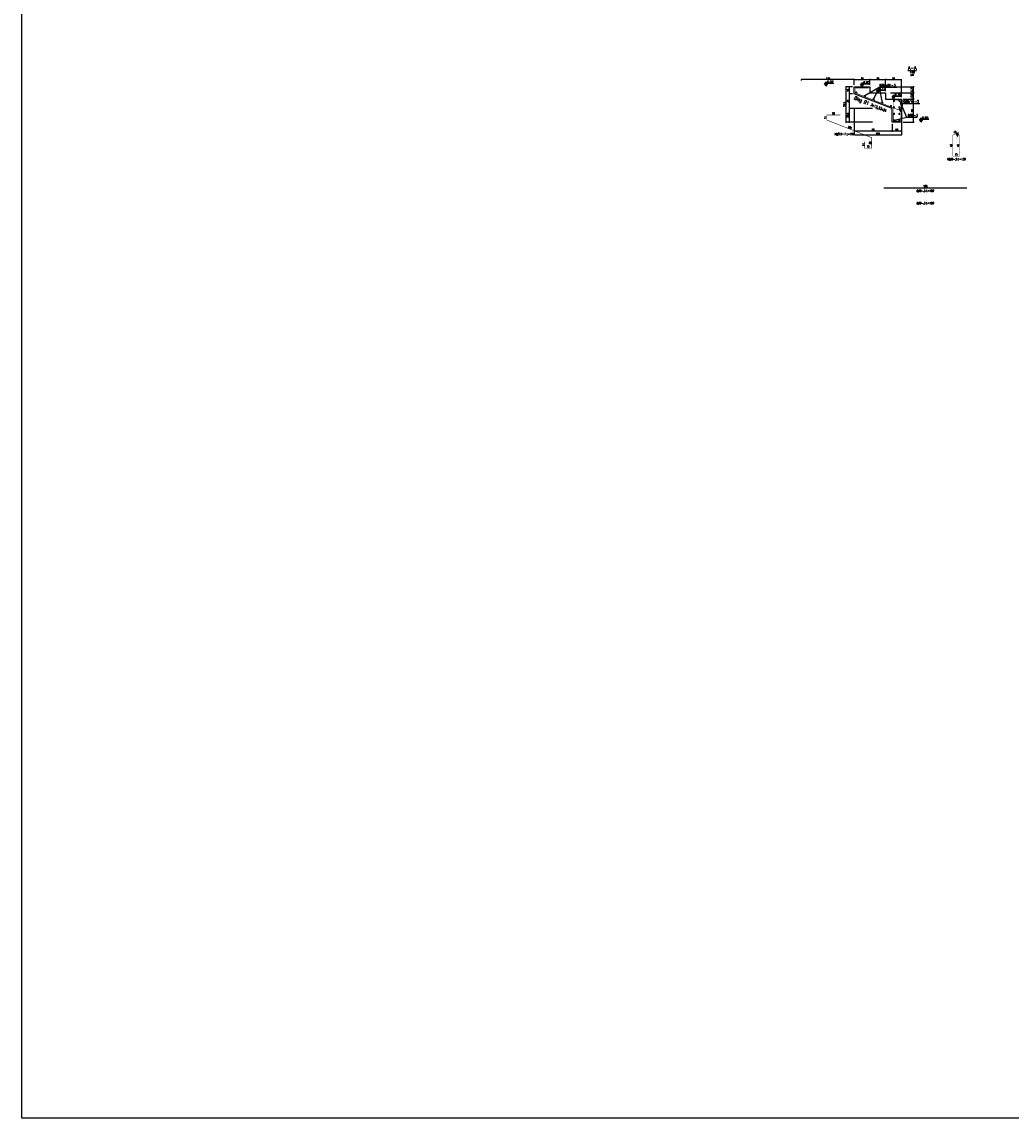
# Model space of a CAD drawing. Header units: millimetres. Extents: x 136919 to 160325, y -19528 to -8134.
# Tile 1 of 22: x 138167 to 140312, y -19528 to -17152. Entities that reach past the tile are written whole.
import ezdxf
from ezdxf.enums import TextEntityAlignment as Align

# ---------------------------------------------------------------- set-up
doc = ezdxf.new("R2010")
doc.units = ezdxf.units.MM
doc.header["$LTSCALE"] = 0.1
for name, color, linetype in [('tkd_koty', 1, 'Continuous'), ('tkd_obrys', 3, 'Continuous'), ('tkd_opis', 7, 'Continuous'), ('tkd_opisy_pomoce', 140, 'Continuous'), ('tkd_opisy_zbr', 7, 'Continuous'), ('tkd_opisy_zbr_wykaz', 7, 'Continuous'), ('tkd_wym', 1, 'Continuous'), ('tkd_zbr', 3, 'Continuous'), ('tkd_zbrojenie', 6, 'Continuous')]:
    doc.layers.add(name, color=color, linetype=linetype)
doc.styles.add('TKD_1TXT', font='simplex.shx', dxfattribs={"width": 0.75, "height": 0.25})
doc.styles.add('TKD_2TXT', font='romand.shx', dxfattribs={"width": 0.75, "height": 0.25})
doc.styles.add('tkd_txt0', font='simplex.shx', dxfattribs={"width": 0.75})
doc.styles.add('tkd_zbr1', font='simplex.shx', dxfattribs={"width": 0.75})
doc.styles.add('TXT25', font='simplex.shx', dxfattribs={"width": 0.8})
doc.dimstyles.new('tkd_1-20cm[cm]', dxfattribs={"dimtxt": 4, "dimasz": 1, "dimexe": 0, "dimexo": 4, "dimgap": 0.6, "dimtad": 1, "dimdec": 1, "dimrnd": 0.5, "dimtxsty": 'tkd_txt0', "dimblk": 'tkd_dim_arrow', "dimblk1": 'tkd_dim_arrow', "dimblk2": 'tkd_dim_arrow', "dimcen": 2.5, "dimclrd": 1, "dimclrt": 7, "dimadec": 0, "dimazin": 0, "dimtfac": 1, "dimtdec": 1, "dimtix": 1, "dimtmove": 1, "dimatfit": 3, "dimfxl": 50, "dimfxlon": 1, "dimtvp": 0.02, "dimarcsym": 0})
doc.dimstyles.new('tkd_segmenty 1_20cm', dxfattribs={"dimtxt": 4, "dimasz": 1, "dimexe": 0, "dimexo": 0, "dimgap": 1.4, "dimtad": 1, "dimdec": 0, "dimtxsty": 'tkd_zbr1', "dimblk": 'NONE', "dimblk1": 'tkd_dim_arrow', "dimblk2": 'tkd_dim_arrow', "dimcen": 2.5, "dimse1": 1, "dimse2": 1, "dimsd1": 1, "dimsd2": 1, "dimclrd": 1, "dimclrt": 7, "dimadec": 0, "dimazin": 0, "dimtfac": 1, "dimtdec": 1, "dimtix": 1, "dimtmove": 2, "dimatfit": 3, "dimfxl": 50, "dimfxlon": 1, "dimtvp": 0.02, "dimarcsym": 0})

# ---------------------------------------------------------------- blocks, each defined once
blk = doc.blocks.new('tkd_rebar')
h = blk.add_hatch(color=256)
h.paths.add_polyline_path([(0.4, 0.4, 0.414214), (-0.4, 0.4), (0, 0)])
h.paths.add_polyline_path([(0.4, 0.4), (0, 0), (0.4, -0.4, 0.198912), (0.5, 0, 0.198912)])
h.paths.add_polyline_path([(0, 0), (-0.4, 0.4, 0.198912), (-0.5, 0, 0.198912), (-0.4, -0.4)])
h.paths.add_polyline_path([(0, 0), (-0.4, -0.4, 0.414214), (0.4, -0.4)])
blk.add_circle((0, 0), 0.5)
for p in [(-0.5, 0), (-0.4, 0.4), (0, 0.5), (0.4, 0.4), (0.5, 0), (-0.4, -0.4), (0, -0.5), (0.4, -0.4)]:
    blk.add_point(p)
blk = doc.blocks.new('tkd_opis_zbr_dod')
at = {"style": 'TKD_1TXT', "width": 0.75}
blk.add_attdef('2#12', text='', height=0.25, dxfattribs=at).set_placement((-0.01, 0.05), align=Align.RIGHT)
at = {"color": 2, "style": 'TKD_2TXT', "width": 0.75}
blk.add_attdef('NR', (0.06, 0.02), '', height=0.3, dxfattribs=at)
at = {"style": 'TKD_1TXT', "width": 0.75, "flags": 1}
blk.add_attdef('DANE(NIE_EDYTOWAĆ!!!)', text='', height=0.25, dxfattribs=at).set_placement((0.54, 0.28), align=Align.BOTTOM_LEFT)
at = {"style": 'TKD_1TXT', "width": 0.75}
blk.add_attdef('UWAGI', text='', height=0.25, dxfattribs=at).set_placement((0.54, -0.03), align=Align.BOTTOM_LEFT)
blk = doc.blocks.new('*D2601')
at = {"layer": 'DEFPOINTS', "color": 0, "transparency": 16777216}
for p in [(139994.6, -17411.5), (139994.6, -17425.8), (139994.6, -17425.8)]:
    blk.add_point(p, dxfattribs=at)
at = {"layer": 'tkd_opisy_zbr', "color": 7, "transparency": 16777216, "insert": (139991.2, -17418.6), "char_height": 4, "attachment_point": 5, "rotation": 90, "style": 'tkd_zbr1'}
blk.add_mtext('14', dxfattribs=at)
blk = doc.blocks.new('_None')
blk = doc.blocks.new('tkd_dim_arrow')
for p, q in [((-1, 0), (1, 0)), ((0, -1), (0, 1))]:
    blk.add_line(p, q)
at = {"const_width": 0.2}
blk.add_lwpolyline([(-0.9, -0.9), (0.9, 0.9)], dxfattribs=at)
blk = doc.blocks.new('*D2602')
at = {"layer": 'DEFPOINTS', "color": 0, "transparency": 16777216}
for p in [(139994.6, -17425.8), (140009.6, -17425.8), (140009.6, -17425.8)]:
    blk.add_point(p, dxfattribs=at)
at = {"layer": 'tkd_opisy_zbr', "color": 7, "transparency": 16777216, "insert": (140002.1, -17422.4), "char_height": 4, "attachment_point": 5, "style": 'tkd_zbr1'}
blk.add_mtext('15', dxfattribs=at)
blk = doc.blocks.new('*D2603')
at = {"layer": 'DEFPOINTS', "color": 0, "transparency": 16777216}
for p in [(140009.6, -17403), (140009.6, -17403), (140009.6, -17425.8)]:
    blk.add_point(p, dxfattribs=at)
at = {"layer": 'tkd_opisy_zbr', "color": 7, "transparency": 16777216, "insert": (140006.2, -17414.4), "char_height": 4, "attachment_point": 5, "rotation": 90, "style": 'tkd_zbr1'}
blk.add_mtext('23', dxfattribs=at)
blk = doc.blocks.new('*D2604')
at = {"layer": 'DEFPOINTS', "color": 0, "transparency": 16777216}
for p in [(139912.6, -17365), (139912.6, -17365), (140009.6, -17403)]:
    blk.add_point(p, dxfattribs=at)
at = {"layer": 'tkd_opisy_zbr', "color": 7, "transparency": 16777216, "insert": (139962.4, -17380.8), "char_height": 4, "attachment_point": 5, "rotation": 338.5871, "style": 'tkd_zbr1'}
blk.add_mtext('104', dxfattribs=at)
blk = doc.blocks.new('*D2605')
at = {"layer": 'DEFPOINTS', "color": 0, "transparency": 16777216}
for p in [(139912.6, -17354.1), (139912.6, -17354.1), (139912.6, -17365)]:
    blk.add_point(p, dxfattribs=at)
at = {"layer": 'tkd_opisy_zbr', "color": 7, "transparency": 16777216, "insert": (139909.2, -17359.5), "char_height": 4, "attachment_point": 5, "rotation": 90, "style": 'tkd_zbr1'}
blk.add_mtext('11', dxfattribs=at)
blk = doc.blocks.new('*D2606')
at = {"layer": 'DEFPOINTS', "color": 0, "transparency": 16777216}
for p in [(139912.6, -17354.1), (139941.6, -17354.1), (139941.6, -17354.1)]:
    blk.add_point(p, dxfattribs=at)
at = {"layer": 'tkd_opisy_zbr', "color": 7, "transparency": 16777216, "insert": (139927.1, -17350.7), "char_height": 4, "attachment_point": 5, "style": 'tkd_zbr1'}
blk.add_mtext('29', dxfattribs=at)
blk = doc.blocks.new('tkd_zbr_wykaz')
at = {"style": 'TKD_1TXT', "oblique": 12, "width": 0.75}
blk.add_attdef('OPIS', text='', height=0.22, dxfattribs=at).set_placement((-0.49, 0.02), align=Align.RIGHT)
at = {"style": 'TKD_1TXT', "oblique": 12, "width": 0.75, "flags": 1}
for tag in ['KOMENTARZ', 'SREDNICA', 'STAL', 'SZT', 'TYP', 'G', 'H', 'A', 'C', 'D', 'B', 'K', 'E', 'F', 'I']:
    blk.add_attdef(tag, text='', height=0.22, dxfattribs=at).set_placement((0.47, 0.02), align=Align.RIGHT)
at = {"color": 3, "style": 'TKD_2TXT', "oblique": 12, "width": 0.75}
blk.add_attdef('NR', (-0.5, -0.01), '', height=0.26, dxfattribs=at)
at = {"style": 'TKD_1TXT', "oblique": 12, "width": 0.75}
blk.add_attdef('UWAGI', (0.03, 0.02), '', height=0.22, dxfattribs=at)
blk = doc.blocks.new('*D2610')
at = {"layer": 'DEFPOINTS', "color": 0, "transparency": 16777216}
for p in [(140198.6, -17390.7), (140198.6, -17390.7), (140198.4, -17399.7)]:
    blk.add_point(p, dxfattribs=at)
at = {"layer": 'tkd_opisy_zbr', "color": 7, "transparency": 16777216, "insert": (140195.1, -17395.1), "char_height": 4, "attachment_point": 5, "rotation": 88.8, "style": 'tkd_zbr1'}
blk.add_mtext('9', dxfattribs=at)
blk = doc.blocks.new('*D2611')
at = {"layer": 'DEFPOINTS', "color": 0, "transparency": 16777216}
for p in [(140198.6, -17390.7), (140185.5, -17397.9), (140185.5, -17397.9)]:
    blk.add_point(p, dxfattribs=at)
at = {"layer": 'tkd_opisy_zbr', "color": 7, "transparency": 16777216, "insert": (140190.4, -17391.3), "char_height": 4, "attachment_point": 5, "rotation": 28.8, "style": 'tkd_zbr1'}
blk.add_mtext('15', dxfattribs=at)
blk = doc.blocks.new('*D2612')
at = {"layer": 'DEFPOINTS', "color": 0, "transparency": 16777216}
for p in [(140185.5, -17397.9), (140185.5, -17442.9), (140185.5, -17442.9)]:
    blk.add_point(p, dxfattribs=at)
at = {"layer": 'tkd_opisy_zbr', "color": 7, "transparency": 16777216, "insert": (140182.1, -17420.4), "char_height": 4, "attachment_point": 5, "rotation": 90, "style": 'tkd_zbr1'}
blk.add_mtext('45', dxfattribs=at)
blk = doc.blocks.new('*D2613')
at = {"layer": 'DEFPOINTS', "color": 0, "transparency": 16777216}
for p in [(140185.5, -17442.9), (140200.5, -17442.9), (140200.5, -17442.9)]:
    blk.add_point(p, dxfattribs=at)
at = {"layer": 'tkd_opisy_zbr', "color": 7, "transparency": 16777216, "insert": (140193, -17439.5), "char_height": 4, "attachment_point": 5, "style": 'tkd_zbr1'}
blk.add_mtext('15', dxfattribs=at)
blk = doc.blocks.new('*D2614')
at = {"layer": 'DEFPOINTS', "color": 0, "transparency": 16777216}
for p in [(140200.5, -17397.9), (140200.5, -17397.9), (140200.5, -17442.9)]:
    blk.add_point(p, dxfattribs=at)
at = {"layer": 'tkd_opisy_zbr', "color": 7, "transparency": 16777216, "insert": (140197.1, -17420.4), "char_height": 4, "attachment_point": 5, "rotation": 90, "style": 'tkd_zbr1'}
blk.add_mtext('45', dxfattribs=at)
blk = doc.blocks.new('*D2615')
at = {"layer": 'DEFPOINTS', "color": 0, "transparency": 16777216}
for p in [(140192.7, -17402.4), (140192.7, -17402.4), (140200.5, -17397.9)]:
    blk.add_point(p, dxfattribs=at)
at = {"layer": 'tkd_opisy_zbr', "color": 7, "transparency": 16777216, "insert": (140194.9, -17397.2), "char_height": 4, "attachment_point": 5, "rotation": 30, "style": 'tkd_zbr1'}
blk.add_mtext('9', dxfattribs=at)
blk = doc.blocks.new('*D2616')
at = {"layer": 'DEFPOINTS', "color": 0, "transparency": 16777216}
for p in [(140036.1, -17511.7), (140216.1, -17511.7), (140216.1, -17511.7)]:
    blk.add_point(p, dxfattribs=at)
at = {"layer": 'tkd_opisy_zbr', "color": 7, "transparency": 16777216, "insert": (140126.1, -17508.3), "char_height": 4, "attachment_point": 5, "style": 'tkd_zbr1'}
blk.add_mtext('180', dxfattribs=at)
blk = doc.blocks.new('*D2617')
at = {"layer": 'DEFPOINTS', "color": 0, "transparency": 16777216}
for p in [(140054.1, -17369.5), (140074.1, -17369.5), (140054.1, -17388.9)]:
    blk.add_point(p, dxfattribs=at)
at = {"layer": 'tkd_wym', "color": 0, "lineweight": -2, "transparency": 16777216}
for p, q in [((140054.1, -17373.5), (140054.1, -17388.9)), ((140074.1, -17373.5), (140074.1, -17388.9))]:
    blk.add_line(p, q, dxfattribs=at)
at = {"layer": 'tkd_wym', "color": 1, "lineweight": -2, "transparency": 16777216}
blk.add_line((140073.1, -17388.9), (140055.1, -17388.9), dxfattribs=at)
at = {"layer": 'tkd_wym', "color": 1, "lineweight": -2, "transparency": 16777216, "rotation": 180}
blk.add_blockref('tkd_dim_arrow', (140054.1, -17388.9), dxfattribs=at)
at = {"layer": 'tkd_wym', "color": 1, "lineweight": -2, "transparency": 16777216}
blk.add_blockref('tkd_dim_arrow', (140074.1, -17388.9), dxfattribs=at)
at = {"layer": 'tkd_wym', "color": 7, "transparency": 16777216, "insert": (140064.1, -17386.3), "char_height": 4, "attachment_point": 5, "style": 'tkd_txt0'}
blk.add_mtext('20', dxfattribs=at)
blk = doc.blocks.new('*D2618')
at = {"layer": 'DEFPOINTS', "color": 0, "transparency": 16777216}
for p in [(139972.1, -17307.9), (140054.1, -17369.5), (139972.1, -17388.9)]:
    blk.add_point(p, dxfattribs=at)
at = {"layer": 'tkd_wym', "color": 0, "lineweight": -2, "transparency": 16777216}
for p, q in [((139972.1, -17338.9), (139972.1, -17388.9)), ((140054.1, -17373.5), (140054.1, -17388.9))]:
    blk.add_line(p, q, dxfattribs=at)
at = {"layer": 'tkd_wym', "color": 1, "lineweight": -2, "transparency": 16777216}
blk.add_line((140053.1, -17388.9), (139973.1, -17388.9), dxfattribs=at)
at = {"layer": 'tkd_wym', "color": 1, "lineweight": -2, "transparency": 16777216, "rotation": 180}
blk.add_blockref('tkd_dim_arrow', (139972.1, -17388.9), dxfattribs=at)
at = {"layer": 'tkd_wym', "color": 1, "lineweight": -2, "transparency": 16777216}
blk.add_blockref('tkd_dim_arrow', (140054.1, -17388.9), dxfattribs=at)
at = {"layer": 'tkd_wym', "color": 7, "transparency": 16777216, "insert": (140013.1, -17386.3), "char_height": 4, "attachment_point": 5, "style": 'tkd_txt0'}
blk.add_mtext('82', dxfattribs=at)
blk = doc.blocks.new('*D2619')
at = {"layer": 'DEFPOINTS', "color": 0, "transparency": 16777216}
for p in [(139961.6, -17340.1), (140054.1, -17340.1), (140054.1, -17369.5)]:
    blk.add_point(p, dxfattribs=at)
at = {"layer": 'tkd_wym', "color": 0, "lineweight": -2, "transparency": 16777216}
for p, q in [((140011.6, -17340.1), (139961.6, -17340.1)), ((140011.6, -17369.5), (139961.6, -17369.5))]:
    blk.add_line(p, q, dxfattribs=at)
at = {"layer": 'tkd_wym', "color": 1, "lineweight": -2, "transparency": 16777216}
blk.add_line((139961.6, -17368.5), (139961.6, -17341.1), dxfattribs=at)
for p, rotation in [((139961.6, -17340.1), 90), ((139961.6, -17369.5), 270)]:
    blk.add_blockref('tkd_dim_arrow', p, dxfattribs=dict(at, rotation=rotation))
at = {"layer": 'tkd_wym', "color": 7, "transparency": 16777216, "insert": (139958.6, -17354.8), "char_height": 4, "attachment_point": 5, "rotation": 90, "style": 'tkd_txt0'}
blk.add_mtext('29,5', dxfattribs=at)
blk = doc.blocks.new('*D2620')
at = {"layer": 'DEFPOINTS', "color": 0, "transparency": 16777216}
for p in [(139961.6, -17307.9), (139972.1, -17307.9), (140054.1, -17340.1)]:
    blk.add_point(p, dxfattribs=at)
at = {"layer": 'tkd_wym', "color": 0, "lineweight": -2, "transparency": 16777216}
for p, q in [((139968.1, -17307.9), (139961.6, -17307.9)), ((140011.6, -17340.1), (139961.6, -17340.1))]:
    blk.add_line(p, q, dxfattribs=at)
at = {"layer": 'tkd_wym', "color": 1, "lineweight": -2, "transparency": 16777216}
blk.add_line((139961.6, -17339.1), (139961.6, -17308.9), dxfattribs=at)
for p, rotation in [((139961.6, -17307.9), 90), ((139961.6, -17340.1), 270)]:
    blk.add_blockref('tkd_dim_arrow', p, dxfattribs=dict(at, rotation=rotation))
at = {"layer": 'tkd_wym', "color": 7, "transparency": 16777216, "insert": (139959, -17324), "char_height": 4, "attachment_point": 5, "rotation": 90, "style": 'tkd_txt0'}
blk.add_mtext('32', dxfattribs=at)
blk = doc.blocks.new('*D2621')
at = {"layer": 'DEFPOINTS', "color": 0, "transparency": 16777216}
for p in [(139961.6, -17292.9), (139972.1, -17292.9), (139972.1, -17307.9)]:
    blk.add_point(p, dxfattribs=at)
at = {"layer": 'tkd_wym', "color": 0, "lineweight": -2, "transparency": 16777216}
for p, q in [((139968.1, -17292.9), (139961.6, -17292.9)), ((139968.1, -17307.9), (139961.6, -17307.9))]:
    blk.add_line(p, q, dxfattribs=at)
at = {"layer": 'tkd_wym', "color": 1, "lineweight": -2, "transparency": 16777216}
blk.add_line((139961.6, -17306.9), (139961.6, -17293.9), dxfattribs=at)
for p, rotation in [((139961.6, -17292.9), 90), ((139961.6, -17307.9), 270)]:
    blk.add_blockref('tkd_dim_arrow', p, dxfattribs=dict(at, rotation=rotation))
at = {"layer": 'tkd_wym', "color": 7, "transparency": 16777216, "insert": (139959, -17300.4), "char_height": 4, "attachment_point": 5, "rotation": 90, "style": 'tkd_txt0'}
blk.add_mtext('15', dxfattribs=at)
blk = doc.blocks.new('*D2622')
at = {"layer": 'DEFPOINTS', "color": 0, "transparency": 16777216}
for p in [(139972.1, -17292.9), (140006.1, -17277.1), (140006.1, -17292.9)]:
    blk.add_point(p, dxfattribs=at)
at = {"layer": 'tkd_wym', "color": 0, "lineweight": -2, "transparency": 16777216}
for p, q in [((139972.1, -17288.9), (139972.1, -17277.1)), ((140006.1, -17288.9), (140006.1, -17277.1))]:
    blk.add_line(p, q, dxfattribs=at)
at = {"layer": 'tkd_wym', "color": 1, "lineweight": -2, "transparency": 16777216}
blk.add_line((139973.1, -17277.1), (140005.1, -17277.1), dxfattribs=at)
at = {"layer": 'tkd_wym', "color": 1, "lineweight": -2, "transparency": 16777216, "rotation": 180}
blk.add_blockref('tkd_dim_arrow', (139972.1, -17277.1), dxfattribs=at)
at = {"layer": 'tkd_wym', "color": 1, "lineweight": -2, "transparency": 16777216}
blk.add_blockref('tkd_dim_arrow', (140006.1, -17277.1), dxfattribs=at)
at = {"layer": 'tkd_wym', "color": 7, "transparency": 16777216, "insert": (139989.1, -17274.5), "char_height": 4, "attachment_point": 5, "style": 'tkd_txt0'}
blk.add_mtext('34', dxfattribs=at)
blk = doc.blocks.new('*D2623')
at = {"layer": 'DEFPOINTS', "color": 0, "transparency": 16777216}
for p in [(140006.1, -17292.9), (140040.1, -17277.1), (140040.1, -17306.2)]:
    blk.add_point(p, dxfattribs=at)
at = {"layer": 'tkd_wym', "color": 0, "lineweight": -2, "transparency": 16777216}
for p, q in [((140006.1, -17288.9), (140006.1, -17277.1)), ((140040.1, -17302.2), (140040.1, -17277.1))]:
    blk.add_line(p, q, dxfattribs=at)
at = {"layer": 'tkd_wym', "color": 1, "lineweight": -2, "transparency": 16777216}
blk.add_line((140007.1, -17277.1), (140039.1, -17277.1), dxfattribs=at)
at = {"layer": 'tkd_wym', "color": 1, "lineweight": -2, "transparency": 16777216, "rotation": 180}
blk.add_blockref('tkd_dim_arrow', (140006.1, -17277.1), dxfattribs=at)
at = {"layer": 'tkd_wym', "color": 1, "lineweight": -2, "transparency": 16777216}
blk.add_blockref('tkd_dim_arrow', (140040.1, -17277.1), dxfattribs=at)
at = {"layer": 'tkd_wym', "color": 7, "transparency": 16777216, "insert": (140023.1, -17274.5), "char_height": 4, "attachment_point": 5, "style": 'tkd_txt0'}
blk.add_mtext('34', dxfattribs=at)
blk = doc.blocks.new('*D2624')
at = {"layer": 'DEFPOINTS', "color": 0, "transparency": 16777216}
for p in [(140074.1, -17277.1), (140040.1, -17306.2), (140074.1, -17319.5)]:
    blk.add_point(p, dxfattribs=at)
at = {"layer": 'tkd_wym', "color": 0, "lineweight": -2, "transparency": 16777216}
for p, q in [((140040.1, -17302.2), (140040.1, -17277.1)), ((140074.1, -17315.5), (140074.1, -17277.1))]:
    blk.add_line(p, q, dxfattribs=at)
at = {"layer": 'tkd_wym', "color": 1, "lineweight": -2, "transparency": 16777216}
blk.add_line((140041.1, -17277.1), (140073.1, -17277.1), dxfattribs=at)
at = {"layer": 'tkd_wym', "color": 1, "lineweight": -2, "transparency": 16777216, "rotation": 180}
blk.add_blockref('tkd_dim_arrow', (140040.1, -17277.1), dxfattribs=at)
at = {"layer": 'tkd_wym', "color": 1, "lineweight": -2, "transparency": 16777216}
blk.add_blockref('tkd_dim_arrow', (140074.1, -17277.1), dxfattribs=at)
at = {"layer": 'tkd_wym', "color": 7, "transparency": 16777216, "insert": (140057.1, -17274.5), "char_height": 4, "attachment_point": 5, "style": 'tkd_txt0'}
blk.add_mtext('34', dxfattribs=at)
blk = doc.blocks.new('*D2625')
at = {"layer": 'DEFPOINTS', "color": 0, "transparency": 16777216}
for p in [(140074.1, -17319.5), (140100.6, -17319.5), (140074.1, -17369.5)]:
    blk.add_point(p, dxfattribs=at)
at = {"layer": 'tkd_wym', "color": 0, "lineweight": -2, "transparency": 16777216}
for p, q in [((140078.1, -17319.5), (140100.6, -17319.5)), ((140078.1, -17369.5), (140100.6, -17369.5))]:
    blk.add_line(p, q, dxfattribs=at)
at = {"layer": 'tkd_wym', "color": 1, "lineweight": -2, "transparency": 16777216}
blk.add_line((140100.6, -17368.5), (140100.6, -17320.5), dxfattribs=at)
for p, rotation in [((140100.6, -17319.5), 90), ((140100.6, -17369.5), 270)]:
    blk.add_blockref('tkd_dim_arrow', p, dxfattribs=dict(at, rotation=rotation))
at = {"layer": 'tkd_wym', "color": 7, "transparency": 16777216, "insert": (140098, -17344.5), "char_height": 4, "attachment_point": 5, "rotation": 90, "style": 'tkd_txt0'}
blk.add_mtext('50', dxfattribs=at)
blk = doc.blocks.new('*D2626')
at = {"layer": 'DEFPOINTS', "color": 0, "transparency": 16777216}
for p in [(140040.1, -17306.2), (140074.1, -17319.5), (140100.6, -17306.2)]:
    blk.add_point(p, dxfattribs=at)
at = {"layer": 'tkd_wym', "color": 0, "lineweight": -2, "transparency": 16777216}
for p, q in [((140050.6, -17306.2), (140100.6, -17306.2)), ((140078.1, -17319.5), (140100.6, -17319.5))]:
    blk.add_line(p, q, dxfattribs=at)
at = {"layer": 'tkd_wym', "color": 1, "lineweight": -2, "transparency": 16777216}
blk.add_line((140100.6, -17318.5), (140100.6, -17307.2), dxfattribs=at)
for p, rotation in [((140100.6, -17306.2), 90), ((140100.6, -17319.5), 270)]:
    blk.add_blockref('tkd_dim_arrow', p, dxfattribs=dict(at, rotation=rotation))
at = {"layer": 'tkd_wym', "color": 7, "transparency": 16777216, "insert": (140097.6, -17312.9), "char_height": 4, "attachment_point": 5, "rotation": 90, "style": 'tkd_txt0'}
blk.add_mtext('13,5', dxfattribs=at)
blk = doc.blocks.new('*D2627')
at = {"layer": 'DEFPOINTS', "color": 0, "transparency": 16777216}
for p in [(140006.1, -17292.9), (140100.6, -17292.9), (140040.1, -17306.2)]:
    blk.add_point(p, dxfattribs=at)
at = {"layer": 'tkd_wym', "color": 0, "lineweight": -2, "transparency": 16777216}
for p, q in [((140050.6, -17292.9), (140100.6, -17292.9)), ((140050.6, -17306.2), (140100.6, -17306.2))]:
    blk.add_line(p, q, dxfattribs=at)
at = {"layer": 'tkd_wym', "color": 1, "lineweight": -2, "transparency": 16777216}
blk.add_line((140100.6, -17305.2), (140100.6, -17293.9), dxfattribs=at)
for p, rotation in [((140100.6, -17292.9), 90), ((140100.6, -17306.2), 270)]:
    blk.add_blockref('tkd_dim_arrow', p, dxfattribs=dict(at, rotation=rotation))
at = {"layer": 'tkd_wym', "color": 7, "transparency": 16777216, "insert": (140097.6, -17299.5), "char_height": 4, "attachment_point": 5, "rotation": 90, "style": 'tkd_txt0'}
blk.add_mtext('13,5', dxfattribs=at)
blk = doc.blocks.new('*D2628')
at = {"layer": 'DEFPOINTS', "color": 0, "transparency": 16777216}
for p in [(139972.1, -17292.9), (140074.1, -17319.5), (140074.1, -17397)]:
    blk.add_point(p, dxfattribs=at)
at = {"layer": 'tkd_wym', "color": 0, "lineweight": -2, "transparency": 16777216}
for p, q in [((139972.1, -17347), (139972.1, -17397)), ((140074.1, -17347), (140074.1, -17397))]:
    blk.add_line(p, q, dxfattribs=at)
at = {"layer": 'tkd_wym', "color": 1, "lineweight": -2, "transparency": 16777216}
blk.add_line((139973.1, -17397), (140073.1, -17397), dxfattribs=at)
at = {"layer": 'tkd_wym', "color": 1, "lineweight": -2, "transparency": 16777216, "rotation": 180}
blk.add_blockref('tkd_dim_arrow', (139972.1, -17397), dxfattribs=at)
at = {"layer": 'tkd_wym', "color": 1, "lineweight": -2, "transparency": 16777216}
blk.add_blockref('tkd_dim_arrow', (140074.1, -17397), dxfattribs=at)
at = {"layer": 'tkd_wym', "color": 7, "transparency": 16777216, "insert": (140023.1, -17394.4), "char_height": 4, "attachment_point": 5, "style": 'tkd_txt0'}
blk.add_mtext('102', dxfattribs=at)
blk = doc.blocks.new('*D2629')
at = {"layer": 'DEFPOINTS', "color": 0, "transparency": 16777216}
for p in [(139954.3, -17292.9), (139972.1, -17292.9), (140054.1, -17369.5)]:
    blk.add_point(p, dxfattribs=at)
at = {"layer": 'tkd_wym', "color": 0, "lineweight": -2, "transparency": 16777216}
for p, q in [((139968.1, -17292.9), (139954.3, -17292.9)), ((140004.3, -17369.5), (139954.3, -17369.5))]:
    blk.add_line(p, q, dxfattribs=at)
at = {"layer": 'tkd_wym', "color": 1, "lineweight": -2, "transparency": 16777216}
blk.add_line((139954.3, -17368.5), (139954.3, -17293.9), dxfattribs=at)
for p, rotation in [((139954.3, -17292.9), 90), ((139954.3, -17369.5), 270)]:
    blk.add_blockref('tkd_dim_arrow', p, dxfattribs=dict(at, rotation=rotation))
at = {"layer": 'tkd_wym', "color": 7, "transparency": 16777216, "insert": (139951.3, -17331.2), "char_height": 4, "attachment_point": 5, "rotation": 90, "style": 'tkd_txt0'}
blk.add_mtext('76,5', dxfattribs=at)
blk = doc.blocks.new('tkd_opis_050')
at = {"color": 3, "style": 'TKD_1TXT', "width": 0.75}
blk.add_attdef('NAZWA', text='', height=0.5, dxfattribs=at).set_placement((0.01, 0), align=Align.CENTER)
at = {"color": 7, "style": 'TKD_1TXT', "width": 0.75}
for tag, p in [('UWAGA1', (0.01, -0.44)), ('UWAGA2', (0.01, -0.8)), ('UWAGA3', (0.01, -1.15))]:
    blk.add_attdef(tag, text='', height=0.25, dxfattribs=at).set_placement(p, align=Align.CENTER)
blk = doc.blocks.new('tkd_opis_belki')
at = {"color": 2, "style": 'TKD_2TXT', "width": 0.75}
blk.add_attdef('NAZWA', text='', height=0.35, dxfattribs=at).set_placement((-0.06, 0.06), align=Align.RIGHT)
at = {"color": 7, "style": 'TKD_1TXT', "width": 0.75}
blk.add_attdef('PRZEKRÓJ', (0.03, 0.11), '', height=0.25, dxfattribs=at)
blk = doc.blocks.new('*D2650')
at = {"layer": 'DEFPOINTS', "color": 0, "transparency": 16777216}
for p in [(139857.6, -17277.1), (139857.6, -17283), (139972.1, -17283)]:
    blk.add_point(p, dxfattribs=at)
at = {"layer": 'tkd_wym', "color": 0, "lineweight": -2, "transparency": 16777216}
for p, q in [((139857.6, -17279), (139857.6, -17277.1)), ((139972.1, -17279), (139972.1, -17277.1))]:
    blk.add_line(p, q, dxfattribs=at)
at = {"layer": 'tkd_wym', "color": 1, "lineweight": -2, "transparency": 16777216}
blk.add_line((139971.1, -17277.1), (139858.6, -17277.1), dxfattribs=at)
at = {"layer": 'tkd_wym', "color": 1, "lineweight": -2, "transparency": 16777216, "rotation": 180}
blk.add_blockref('tkd_dim_arrow', (139857.6, -17277.1), dxfattribs=at)
at = {"layer": 'tkd_wym', "color": 1, "lineweight": -2, "transparency": 16777216}
blk.add_blockref('tkd_dim_arrow', (139972.1, -17277.1), dxfattribs=at)
at = {"layer": 'tkd_wym', "color": 7, "transparency": 16777216, "insert": (139914.9, -17274.5), "char_height": 4, "attachment_point": 5, "style": 'tkd_txt0'}
blk.add_mtext('115', dxfattribs=at)
blk = doc.blocks.new('tkd_kota1')
blk.add_hatch(color=256).paths.add_polyline_path([(0, 0), (0.16, 0.28), (-0.16, 0.28)])
for p, q in [((0.85, 0.28), (-0.16, 0.28)), ((0, 0), (-0.16, 0.28)), ((0.16, 0.28), (0, 0))]:
    blk.add_line(p, q)
at = {"color": 7, "style": 'TXT25', "width": 0.8}
blk.add_attdef('%%P10.00', text='', height=0.25, dxfattribs=at).set_placement((0.35, 0.46), align=Align.MIDDLE_CENTER)

msp = doc.modelspace()

# ---------------------------------------------------------------- linework, layer by layer
at = {"layer": 'tkd_obrys'}
msp.add_lwpolyline([(140054.12, -17369.54), (140054.12, -17340.07), (139972.12, -17307.91), (139972.12, -17292.87), (140006.12, -17292.87), (140006.12, -17306.2), (140040.12, -17306.2), (140040.12, -17319.54), (140074.12, -17319.54), (140074.12, -17369.54), (140054.12, -17369.54)], dxfattribs=at)
at = {"layer": 'tkd_opisy_pomoce'}
for points in [[(140064.36, -17294.01), (140025.79, -17294.01), (139995.07, -17312.64)], [(140064.36, -17294.01), (140025.79, -17294.01), (140013.88, -17319.96)], [(140064.36, -17294.01), (140025.79, -17294.01), (140032.69, -17327.29)], [(140108.65, -17359.46), (140085.89, -17359.46), (140070.66, -17323.36)], [(140114.2, -17330.03), (140076.74, -17330.03), (140071.71, -17347.3)], [(140108.65, -17359.46), (140085.89, -17359.46), (140058.75, -17365.65)], [(140036.05, -17511.74), (140216.05, -17511.74)]]:
    msp.add_lwpolyline(points, dxfattribs=at)
at = {"layer": 'tkd_wym'}
msp.add_lwpolyline([(138167.44, -14775.98), (142829.18, -14775.98), (142829.18, -19528.43), (138167.44, -19528.43)], close=True, dxfattribs=at)
at = {"layer": 'tkd_zbr', "const_width": 0.8}
msp.add_lwpolyline([(140198.44, -17399.71), (140198.63, -17390.71), (140185.49, -17397.94), (140185.49, -17442.94), (140200.49, -17442.94), (140200.49, -17397.94), (140192.69, -17402.44)], dxfattribs=at)
at = {"layer": 'tkd_zbrojenie', "color": 0, "const_width": 1.2}
for points in [[(140056.62, -17352.7), (140056.62, -17367.04), (140071.62, -17367.04), (140071.62, -17344.24), (139974.62, -17306.2), (139974.62, -17295.37), (140003.62, -17295.37)], [(139994.62, -17411.46), (139994.62, -17425.8), (140009.62, -17425.8), (140009.62, -17403), (139912.62, -17364.96), (139912.62, -17354.13), (139941.62, -17354.13)]]:
    msp.add_lwpolyline(points, dxfattribs=at)
at = {"layer": 'tkd_zbrojenie', "const_width": 0.8}
msp.add_lwpolyline([(140056.62, -17367.04), (140071.62, -17367.04), (140071.62, -17322.04), (140056.62, -17322.04)], close=True, dxfattribs=at)

# ---------------------------------------------------------------- block references
at = {"layer": 'tkd_koty', "xscale": 20, "yscale": 20, "zscale": 20}
for p, values in [((139910.62, -17291.38), {'%%P10.00': '-0.02'}), ((139989.12, -17292.87), {'%%P10.00': '-0.03'}), ((140023.12, -17306.2), {'%%P10.00': '-0.17'}), ((140057.12, -17319.54), {'%%P10.00': '-0.30'}), ((140116.52, -17369.54), {'%%P10.00': '-0.80'})]:
    msp.add_blockref('tkd_kota1', p, dxfattribs=at).add_auto_attribs(values)
at = {"layer": 'tkd_opis'}
ref = msp.add_blockref('tkd_opis_050', (140097.6, -17256.16), dxfattribs=dict(at, xscale=16, yscale=16, zscale=16))
ref.add_attrib('NAZWA', '%%uA-A', dxfattribs={"layer": '0', "color": 3, "height": 8, "style": 'TKD_1TXT', "width": 0.75}).set_placement((140097.83, -17256.15), align=Align.CENTER)
ref.add_attrib('UWAGA1', '1:20', dxfattribs={"layer": '0', "color": 7, "height": 4, "style": 'TKD_1TXT', "width": 0.75}).set_placement((140097.83, -17263.25), align=Align.CENTER)
ref.add_attrib('UWAGA2', 'cm', dxfattribs={"layer": '0', "color": 7, "height": 4, "style": 'TKD_1TXT', "width": 0.75}).set_placement((140097.83, -17268.91), align=Align.CENTER)
at = {"layer": 'tkd_opis', "xscale": 21.09375, "yscale": 21.09375, "zscale": 21.09375, "rotation": 337.2999094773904}
msp.add_blockref('tkd_opis_belki', (140002.75, -17334.3), dxfattribs=at).add_auto_attribs({'NAZWA': 'Bieg B1', 'PRZEKRÓJ': ' 3x13,33x34'})
at = {"layer": 'tkd_opisy_zbr', "xscale": 18.75, "yscale": 18.75, "zscale": 18.75}
msp.add_blockref('tkd_opis_zbr_dod', (140050.93, -17293.09), dxfattribs=at).add_auto_attribs({'2#12': '6#8co20', 'NR': '-3'})
at = {"layer": 'tkd_opisy_zbr_wykaz'}
for name, p, xscale, yscale, zscale, values in [('tkd_opis_zbr_dod', (140101.62, -17327.87), 18.75, 18.75, 18.75, {'2#12': '10#8/18', 'NR': '-2'}), ('tkd_opis_zbr_dod', (140099.09, -17358.05), 18.75, 18.75, 18.75, {'2#12': '8#8', 'NR': '-3'}), ('tkd_zbr_wykaz', (139954.62, -17397.85), 20, 20, 20, {'OPIS': '10#12', 'NR': '-1', 'UWAGI': 'L=196'}), ('tkd_zbr_wykaz', (140195.57, -17452.43), 20, 20, 20, {'OPIS': '10#8', 'NR': '-2', 'UWAGI': 'L=138'}), ('tkd_zbr_wykaz', (140126.62, -17520.9), 20, 20, 20, {'OPIS': '6#8', 'NR': '-3', 'UWAGI': 'L=180'}), ('tkd_zbr_wykaz', (140126.62, -17547.65), 20, 20, 20, {'OPIS': '8#8', 'NR': '-3', 'UWAGI': 'L=180'})]:
    msp.add_blockref(name, p, dxfattribs=dict(at, xscale=xscale, yscale=yscale, zscale=zscale)).add_auto_attribs(values)
at = {"layer": 'tkd_zbrojenie'}
for p in [(139976.26, -17305.31), (139995.07, -17312.64), (140013.88, -17319.96), (140032.69, -17327.29), (140051.5, -17334.61), (140058.25, -17323.36), (140058.25, -17323.36), (140058.25, -17337.46), (140070.16, -17323.36), (140070.31, -17341.94), (140058.25, -17351.55), (140058.25, -17365.65), (140058.25, -17365.65), (140070.16, -17365.65)]:
    msp.add_blockref('tkd_rebar', p, dxfattribs=at)
at = {"layer": 'tkd_zbrojenie', "xscale": -1}
for p in [(140069.99, -17337.46), (140069.99, -17351.55)]:
    msp.add_blockref('tkd_rebar', p, dxfattribs=at)

# ---------------------------------------------------------------- dimensions: what is measured, and where the dimension line sits
at = {"layer": 'tkd_opisy_zbr'}
for p1, p2, picture, middle in [((139912.62, -17364.96), (139912.62, -17354.13), '*D2605', (139909.22, -17359.55)), ((139912.62, -17354.13), (139941.62, -17354.13), '*D2606', (139927.12, -17350.73)), ((140009.62, -17403), (139912.62, -17364.96), '*D2604', (139962.36, -17380.82)), ((140198.63, -17390.71), (140185.49, -17397.94), '*D2611', (140190.42, -17391.35)), ((140198.44, -17399.71), (140198.63, -17390.71), '*D2610', (140195.14, -17395.14)), ((139994.62, -17411.46), (139994.62, -17425.8), '*D2601', (139991.22, -17418.63)), ((140009.62, -17425.8), (140009.62, -17403), '*D2603', (140006.22, -17414.4)), ((140185.49, -17397.94), (140185.49, -17442.94), '*D2612', (140182.09, -17420.44)), ((140200.49, -17397.94), (140192.69, -17402.44), '*D2615', (140194.89, -17397.25)), ((140200.49, -17442.94), (140200.49, -17397.94), '*D2614', (140197.09, -17420.44)), ((139994.62, -17425.8), (140009.62, -17425.8), '*D2602', (140002.12, -17422.4)), ((140185.49, -17442.94), (140200.49, -17442.94), '*D2613', (140192.99, -17439.54)), ((140036.05, -17511.74), (140216.05, -17511.74), '*D2616', (140126.05, -17508.34))]:
    dim = msp.add_aligned_dim(p1=p1, p2=p2, distance=0, dimstyle='tkd_segmenty 1_20cm', dxfattribs=at)
    dim.commit()
    dim.dimension.update_dxf_attribs({"geometry": picture, "text_midpoint": middle})
at = {"layer": 'tkd_wym'}
dim = msp.add_linear_dim(base=(139857.62, -17277.13), p1=(139972.12, -17283), p2=(139857.62, -17283), text='115', dimstyle='tkd_1-20cm[cm]', dxfattribs=at)
dim.commit()
dim.dimension.update_dxf_attribs({"geometry": '*D2650', "text_midpoint": (139914.87, -17274.53)})
for base, p1, p2, picture, middle in [((140006.12, -17277.13), (139972.12, -17292.87), (140006.12, -17292.87), '*D2622', (139989.12, -17274.53)), ((140040.12, -17277.13), (140006.12, -17292.87), (140040.12, -17306.2), '*D2623', (140023.12, -17274.53)), ((140074.12, -17277.13), (140040.12, -17306.2), (140074.12, -17319.54), '*D2624', (140057.12, -17274.53)), ((140074.12, -17397.03), (139972.12, -17292.87), (140074.12, -17319.54), '*D2628', (140023.12, -17394.43)), ((139972.12, -17388.92), (140054.12, -17369.54), (139972.12, -17307.91), '*D2618', (140013.12, -17386.32)), ((140054.12, -17388.92), (140074.12, -17369.54), (140054.12, -17369.54), '*D2617', (140064.12, -17386.32))]:
    dim = msp.add_linear_dim(base=base, p1=p1, p2=p2, dimstyle='tkd_1-20cm[cm]', dxfattribs=at)
    dim.commit()
    dim.dimension.update_dxf_attribs({"geometry": picture, "text_midpoint": middle})
for base, p1, p2, picture, middle in [((139954.3, -17292.87), (140054.12, -17369.54), (139972.12, -17292.87), '*D2629', (139951.32, -17331.2)), ((139961.58, -17292.87), (139972.12, -17307.91), (139972.12, -17292.87), '*D2621', (139958.98, -17300.39)), ((140100.6, -17292.87), (140040.12, -17306.2), (140006.12, -17292.87), '*D2627', (140097.62, -17299.54)), ((139961.58, -17307.91), (140054.12, -17340.07), (139972.12, -17307.91), '*D2620', (139958.98, -17323.99)), ((140100.6, -17306.2), (140074.12, -17319.54), (140040.12, -17306.2), '*D2626', (140097.62, -17312.87)), ((140100.6, -17319.54), (140074.12, -17369.54), (140074.12, -17319.54), '*D2625', (140098, -17344.54)), ((139961.58, -17340.07), (140054.12, -17369.54), (140054.12, -17340.07), '*D2619', (139958.6, -17354.8))]:
    dim = msp.add_linear_dim(base=base, p1=p1, p2=p2, angle=90, dimstyle='tkd_1-20cm[cm]', dxfattribs=at)
    dim.commit()
    dim.dimension.update_dxf_attribs({"geometry": picture, "text_midpoint": middle})

doc.saveas('drawing.dxf')
